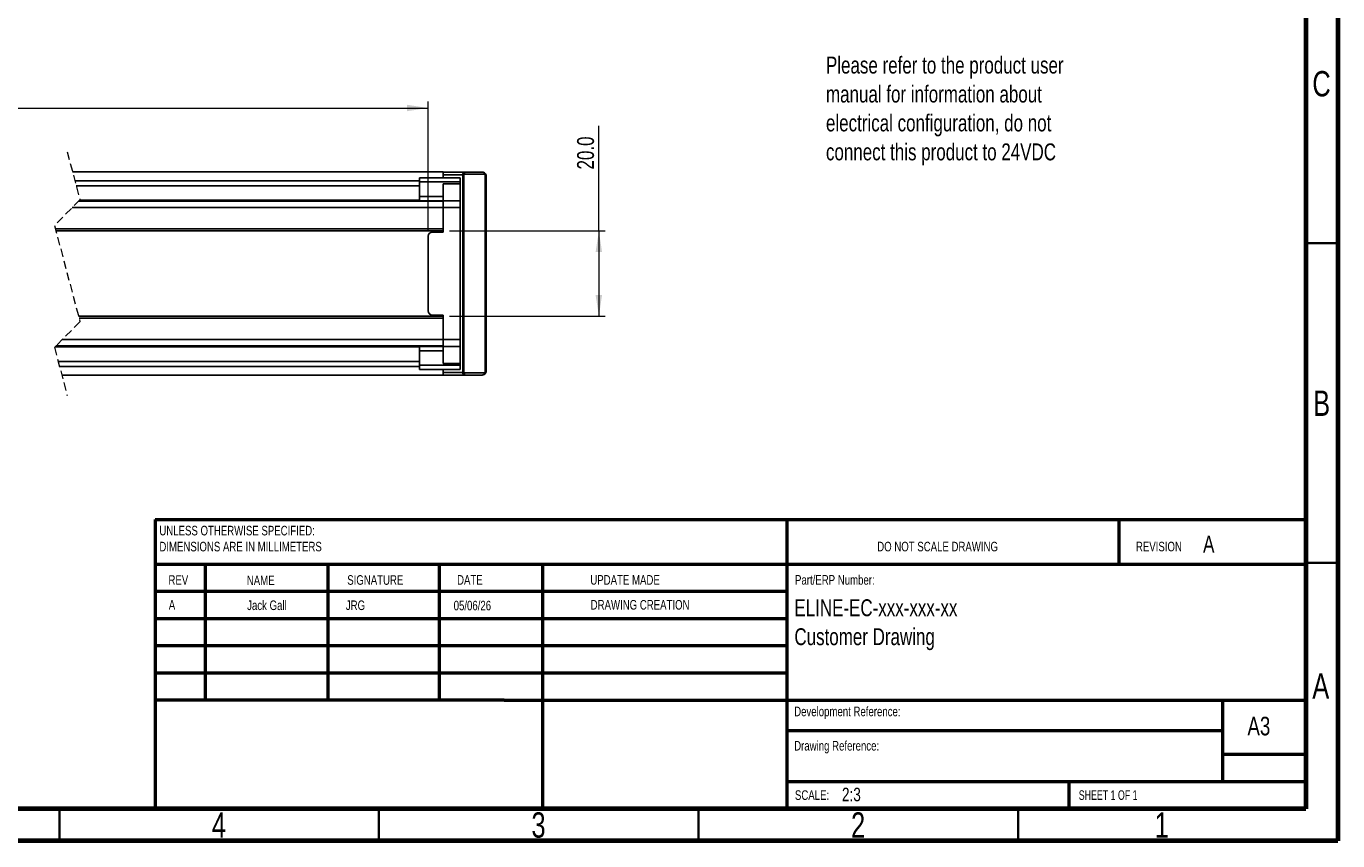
# Model space of a CAD drawing. Header units: millimetres. Extents: x 15 to 415, y 5 to 292.
# Tile 4 of 6: x 210 to 415, y 5 to 132. Entities that reach past the tile are written whole.
import ezdxf

# ---------------------------------------------------------------- set-up
doc = ezdxf.new("R2010")
doc.units = ezdxf.units.MM
doc.linetypes.add('HIDDEN', pattern=[1.905, 1.27, -0.635])
doc.styles.add('SLDTEXTSTYLE0', font='TXT', dxfattribs={"width": 0.75})
doc.styles.add('SLDTEXTSTYLE1', font='TXT', dxfattribs={"width": 0.6875})
doc.dimstyles.new('SLDDIMSTYLE0', dxfattribs={"dimtxt": 2.645833, "dimasz": 3.302, "dimexe": 0, "dimexo": 0.0625, "dimgap": 0.661458, "dimtad": 1, "dimdec": 1, "dimlfac": 1.5, "dimrnd": 1e-09, "dimzin": 12, "dimdsep": 46, "dimtxsty": 'SLDTEXTSTYLE0', "dimsah": 1, "dimcen": 0.09, "dimadec": 0, "dimazin": 3, "dimtfac": 1, "dimtdec": 1, "dimtofl": 0, "dimtmove": 0, "dimatfit": 3, "dimfxl": 1, "dimfrac": 2, "dimtolj": 1, "dimtzin": 12, "dimarcsym": 0})
doc.dimstyles.new('SLDDIMSTYLE1', dxfattribs={"dimtxt": 2.645833, "dimasz": 3.302, "dimexe": 0, "dimexo": 0.0625, "dimgap": 0.661458, "dimtad": 1, "dimdec": 1, "dimlfac": 1.5, "dimrnd": 1e-09, "dimzin": 4, "dimdsep": 46, "dimtxsty": 'SLDTEXTSTYLE0', "dimsah": 1, "dimcen": 0.09, "dimadec": 0, "dimazin": 1, "dimtfac": 1, "dimtdec": 1, "dimtofl": 0, "dimtmove": 0, "dimatfit": 3, "dimfxl": 1, "dimfrac": 2, "dimtolj": 1, "dimtzin": 12, "dimarcsym": 0})

# ---------------------------------------------------------------- blocks, each defined once
blk = doc.blocks.new('SW_NOTE_0')
at = {"color": 0, "linetype": 'Continuous', "lineweight": 0, "char_height": 2.6458, "attachment_point": 1, "style": 'SLDTEXTSTYLE0'}
for s, insert in [('ELINE-EC-xxx-xxx-xx', (0, 3.41)), ('Customer Drawing', (0, -1.12))]:
    blk.add_mtext(s, dxfattribs=dict(at, insert=insert))
blk = doc.blocks.new('SW_NOTE_0_1')
at = {"color": 0, "linetype": 'Continuous', "lineweight": 0, "char_height": 2.6458, "attachment_point": 1, "style": 'SLDTEXTSTYLE0'}
for s, insert in [('Please refer to the product user', (0, 3.41)), ('manual for information about', (0, -1.12)), ('electrical configuration, do not', (0, -5.64)), ('connect this product to 24VDC', (0, -10.17))]:
    blk.add_mtext(s, dxfattribs=dict(at, insert=insert))
blk = doc.blocks.new('SW_NOTE_0_2')
at = {"color": 0, "linetype": 'Continuous', "lineweight": 0, "char_height": 1.5, "attachment_point": 1, "style": 'SLDTEXTSTYLE0'}
for s, insert in [('UNLESS OTHERWISE SPECIFIED:', (0, 1.93)), ('DIMENSIONS ARE IN MILLIMETERS', (0, -0.57))]:
    blk.add_mtext(s, dxfattribs=dict(at, insert=insert))
blk = doc.blocks.new('_D_22')
at = {"color": 7, "linetype": 'Continuous', "lineweight": 0}
for p, q in [((148, 100.59), (148, 120.67)), ((148, 119.67), (272.68, 119.67)), ((272.68, 100.59), (272.68, 120.67))]:
    blk.add_line(p, q, dxfattribs=at)
at = {"color": 7, "linetype": 'Continuous', "lineweight": 18}
for points in [[(148, 119.67), (151.3, 119.17), (151.3, 120.18)], [(272.68, 119.67), (269.38, 120.18), (269.38, 119.17)]]:
    blk.add_solid(points, dxfattribs=at)
at = {"color": 7, "linetype": 'Continuous', "lineweight": 18, "insert": (206.65, 123.08), "char_height": 2.65, "attachment_point": 1, "style": 'SLDTEXTSTYLE0'}
blk.add_mtext('L', dxfattribs=at)
blk = doc.blocks.new('_D_23')
at = {"color": 7, "linetype": 'Continuous', "lineweight": 0}
for p, q in [((299.4, 100.43), (299.4, 116.89)), ((276.02, 100.43), (300.4, 100.43)), ((299.4, 100.43), (299.4, 87.09)), ((276.02, 87.09), (300.4, 87.09))]:
    blk.add_line(p, q, dxfattribs=at)
at = {"color": 7, "linetype": 'Continuous', "lineweight": 18}
for points in [[(299.4, 100.43), (298.89, 97.13), (299.9, 97.13)], [(299.4, 87.09), (299.9, 90.4), (298.89, 90.4)]]:
    blk.add_solid(points, dxfattribs=at)
at = {"color": 7, "linetype": 'Continuous', "lineweight": 18, "insert": (295.99, 110.05), "char_height": 2.646, "attachment_point": 1, "rotation": 90, "style": 'SLDTEXTSTYLE0'}
blk.add_mtext('20.0', dxfattribs=at)

msp = doc.modelspace()

# ---------------------------------------------------------------- linework, layer by layer
at = {"color": 7, "linetype": 'Continuous', "lineweight": 70}
for p, q in [((415, 292), (415, 5)), ((410, 287), (410, 10)), ((410, 10), (20, 10)), ((415, 5), (15, 5))]:
    msp.add_line(p, q, dxfattribs=at)
at = {"color": 7, "linetype": 'HIDDEN', "lineweight": 18}
for p, q in [((216.22199, 112.83652), (218.22199, 105.29902)), ((218.22199, 105.29902), (214.22199, 101.29902)), ((214.22199, 101.29902), (218.22199, 86.22402)), ((218.22199, 86.22402), (214.22199, 82.22402)), ((214.22199, 82.22402), (216.22199, 74.68652))]:
    msp.add_line(p, q, dxfattribs=at)
at = {"color": 7, "linetype": 'Continuous', "lineweight": 25}
for p, q in [((275.018167, 109.661519), (217.064447, 109.661519)), ((271.351498, 108.76152), (277.684839, 108.76152)), ((271.351498, 108.76152), (271.351498, 108.094853)), ((275.018167, 109.638187), (275.018167, 109.661519)), ((275.018167, 109.638187), (275.018167, 109.238247)), ((278.23343, 109.638187), (275.018167, 109.638187)), ((281.118166, 109.638187), (275.018167, 109.638187)), ((278.122447, 109.238247), (275.018167, 109.238247)), ((275.018167, 108.76152), (275.018167, 109.238247)), ((277.684839, 108.76152), (277.684839, 108.094853)), ((278.122447, 109.238247), (278.293949, 109.238247)), ((278.122447, 78.28461), (278.122447, 109.238247)), ((278.23343, 109.638187), (278.23344, 109.638187)), ((278.23344, 109.638187), (281.118166, 109.638187)), ((278.293949, 109.238247), (278.293949, 78.284744)), ((281.622998, 109.304853), (278.404933, 109.304853)), ((281.622998, 78.218187), (281.622998, 109.304853)), ((281.784834, 108.97152), (281.784834, 78.551519)), ((217.426406, 108.297385), (271.351498, 108.297385)), ((271.351498, 107.518018), (217.633199, 107.518018)), ((277.684839, 108.094853), (271.351498, 108.094853)), ((271.351498, 108.094853), (271.351498, 105.828187)), ((275.018167, 107.828186), (277.684839, 107.828186)), ((275.018167, 105.16152), (275.018167, 107.828186)), ((277.684839, 108.094853), (277.684839, 107.828186)), ((277.684839, 107.828186), (277.684839, 105.16152)), ((218.017823, 105.094854), (275.018167, 105.094854)), ((218.173794, 105.250823), (271.351498, 105.250823)), ((271.351498, 105.828187), (275.018167, 105.828187)), ((271.351498, 105.16152), (271.351498, 105.828187)), ((275.018167, 105.16152), (271.351498, 105.16152)), ((277.684839, 105.16152), (275.018167, 105.16152)), ((275.018167, 104.094853), (275.018167, 105.16152)), ((277.684839, 104.094853), (277.684839, 105.16152)), ((275.018167, 104.094853), (217.017821, 104.094853)), ((277.684839, 104.094853), (275.018167, 104.094853)), ((275.018167, 104.094853), (275.018167, 100.26152)), ((277.684839, 104.094853), (277.684839, 83.428186)), ((214.36461, 100.76152), (275.018167, 100.76152)), ((275.018167, 100.428186), (214.453058, 100.428186)), ((272.684834, 99.594853), (272.684834, 87.928186)), ((273.351502, 100.26152), (275.018167, 100.26152)), ((217.990922, 87.094853), (275.018167, 87.094853)), ((275.018167, 86.76152), (218.07937, 86.76152)), ((273.351502, 87.26152), (275.018167, 87.26152)), ((275.018167, 87.26152), (275.018167, 83.428186)), ((271.351498, 82.272216), (214.270186, 82.272216)), ((275.018167, 82.428186), (214.426156, 82.428186)), ((215.426158, 83.428186), (275.018167, 83.428186)), ((271.351498, 82.361519), (275.018167, 82.361519)), ((271.351498, 81.694852), (271.351498, 82.361519)), ((277.684839, 83.428186), (275.018167, 83.428186)), ((275.018167, 82.361519), (275.018167, 83.428186)), ((277.684839, 82.361519), (275.018167, 82.361519)), ((275.018167, 79.694853), (275.018167, 82.361519)), ((277.684839, 82.361519), (277.684839, 83.428186)), ((277.684839, 82.361519), (277.684839, 79.694853)), ((275.018167, 81.694852), (271.351498, 81.694852)), ((271.351498, 81.694852), (271.351498, 79.428186)), ((214.81078, 80.005021), (271.351498, 80.005021)), ((271.351498, 79.225654), (215.017579, 79.225654)), ((271.351498, 79.428186), (277.684839, 79.428186)), ((271.351498, 79.428186), (271.351498, 78.761519)), ((277.684839, 78.761519), (271.351498, 78.761519)), ((277.684839, 79.694853), (275.018167, 79.694853)), ((275.018167, 78.28461), (275.018167, 78.761519)), ((278.122447, 78.28461), (275.018167, 78.28461)), ((275.018167, 78.28461), (275.018167, 77.884853)), ((277.684839, 79.428186), (277.684839, 79.694853)), ((277.684839, 79.428186), (277.684839, 78.761519)), ((278.404933, 78.218187), (281.622998, 78.218187)), ((275.018167, 77.86152), (215.379538, 77.86152)), ((278.23343, 77.884853), (275.018167, 77.884853)), ((275.018167, 77.86152), (275.018167, 77.884853)), ((281.118166, 77.884853), (275.018167, 77.884853)), ((278.23344, 77.884853), (278.23343, 77.884853)), ((281.118166, 77.884853), (278.23344, 77.884853))]:
    msp.add_line(p, q, dxfattribs=at)
at = {"color": 7, "linetype": 'Continuous', "lineweight": 35}
for p, q in [((410, 98.5), (415, 98.5)), ((410, 48.5), (415, 48.5)), ((215, 5), (215, 10)), ((215, 10), (215, 5)), ((265, 10), (265, 5)), ((315, 10), (315, 5)), ((365, 10), (365, 5))]:
    msp.add_line(p, q, dxfattribs=at)
at = {"color": 7, "linetype": 'Continuous', "lineweight": 50}
for p, q in [((230, 55.279547), (410, 55.279547)), ((230, 55.279547), (230, 10)), ((328.8, 55.279547), (328.8, 10)), ((380.8, 48.25), (380.8, 55.279547)), ((410, 48.25), (230, 48.25)), ((237.8, 48.25), (237.8, 27)), ((256.990952, 48.25), (256.990952, 27)), ((274.398926, 48.25), (274.398926, 27)), ((290.650684, 10), (290.650684, 48.25)), ((328.8, 44), (230, 44)), ((328.8, 39.75), (230, 39.75)), ((328.8, 35.5), (230, 35.5)), ((328.8, 31.25), (230, 31.25)), ((284.6, 27), (230, 27)), ((284.6, 27), (410, 27)), ((397, 14.25), (397, 27)), ((397, 22.182065), (328.8, 22.182065)), ((410, 18.5), (397, 18.5)), ((410, 14.198294), (328.8, 14.198294)), ((373, 10), (373, 14.25))]:
    msp.add_line(p, q, dxfattribs=at)
at = {"color": 7, "linetype": 'Continuous', "lineweight": 25, "flags": 128}
for points in [[(278.122447, 109.238247), (278.124135, 109.307697), (278.129142, 109.375037), (278.137318, 109.438222), (278.148414, 109.495329), (278.162094, 109.544625), (278.177938, 109.584611), (278.195472, 109.614073), (278.214158, 109.632113), (278.23343, 109.638187)], [(278.404933, 109.304853), (278.385661, 109.303842), (278.366965, 109.300838), (278.349431, 109.295932), (278.333586, 109.289272), (278.319907, 109.281062), (278.30881, 109.271551), (278.300635, 109.261028), (278.295628, 109.249813), (278.293949, 109.238247)], [(278.122447, 78.28461), (278.144947, 78.284625), (278.167349, 78.284641), (278.189541, 78.284657), (278.211426, 78.284674), (278.232904, 78.284692), (278.253885, 78.284709), (278.27426, 78.284727), (278.293949, 78.284744)], [(278.23343, 77.884853), (278.211784, 77.892529), (278.190972, 77.915273), (278.171789, 77.952211), (278.154971, 78.001921), (278.141172, 78.062498), (278.13091, 78.131612), (278.124592, 78.20661), (278.122447, 78.28461)], [(278.293949, 78.284744), (278.296085, 78.271756), (278.302413, 78.259269), (278.312665, 78.247762), (278.326473, 78.237676), (278.343292, 78.2294), (278.362474, 78.223249), (278.383286, 78.219463), (278.404933, 78.218187)]]:
    msp.add_lwpolyline(points, dxfattribs=at)
at = {"color": 7, "linetype": 'Continuous', "lineweight": 25}
for centre, radius, start, end in [((280.587638, 110.194223), 1.364899, 319.33755225, 322.03850466), ((273.351506, 99.594848), 0.666672, 90.00030309, 179.99959018), ((273.351506, 87.928191), 0.666672, 180.00040982, 269.99969691), ((280.587638, 77.328817), 1.364899, 37.96149534, 40.66244775)]:
    msp.add_arc(centre, radius, start, end, dxfattribs=at)
for points, knots in [([(278.23344, 109.638187), (278.256783, 109.631908), (278.310377, 109.617494), (278.362358, 109.534015), (278.398183, 109.429212), (278.402599, 109.347857), (278.404933, 109.304853)], [0, 0, 0, 0, 0.1741159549, 0.3997683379, 0.6827161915, 1, 1, 1, 1]), ([(281.663757, 109.35463), (281.628035, 109.398284), (281.555302, 109.487167), (281.400511, 109.584505), (281.250552, 109.630575), (281.152275, 109.638106), (281.119689, 109.638183), (281.118166, 109.638187)], [0, 0, 0, 0, 0.2640986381, 0.5377209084, 0.8466100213, 0.9928297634, 1, 1, 1, 1]), ([(281.784834, 108.97152), (281.784832, 108.972667), (281.7847, 109.034695), (281.767566, 109.172418), (281.700456, 109.290213), (281.663757, 109.35463)], [0, 0, 0, 0, 0.00846707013, 0.45777553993, 1, 1, 1, 1]), ([(278.404933, 78.218187), (278.402599, 78.175182), (278.398183, 78.093828), (278.362358, 77.989024), (278.310377, 77.905546), (278.256783, 77.891131), (278.23344, 77.884853)], [0, 0, 0, 0, 0.3172838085, 0.6002316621, 0.8258840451, 1, 1, 1, 1]), ([(281.118166, 77.884853), (281.119689, 77.884856), (281.152275, 77.884934), (281.250552, 77.892464), (281.400511, 77.938534), (281.555302, 78.035872), (281.628035, 78.124755), (281.663757, 78.168409)], [0, 0, 0, 0, 0.0071702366, 0.1533899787, 0.4622790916, 0.7359013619, 1, 1, 1, 1]), ([(281.663757, 78.168409), (281.700456, 78.232826), (281.767566, 78.350621), (281.7847, 78.488344), (281.784832, 78.550372), (281.784834, 78.551519)], [0, 0, 0, 0, 0.54222446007, 0.99153292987, 1, 1, 1, 1])]:
    msp.add_open_spline(points, degree=3, knots=knots, dxfattribs=at)

# ---------------------------------------------------------------- block references
at = {"color": 7, "linetype": 'Continuous', "lineweight": 0}
for name, p in [('SW_NOTE_0_1', (334.930605, 124.299963)), ('SW_NOTE_0_2', (230.641816, 52.357846)), ('SW_NOTE_0', (329.992787, 39.380344))]:
    msp.add_blockref(name, p, dxfattribs=at)

# ---------------------------------------------------------------- texts
for s, insert, char_height, attachment_point, style in [('C', (412.458659, 125.456189), 3.96875, 2, 'SLDTEXTSTYLE0'), ('B', (412.470602, 75.456189), 3.96875, 2, 'SLDTEXTSTYLE0'), ('DO NOT SCALE DRAWING', (342.951674, 51.791448), 1.5, 1, 'SLDTEXTSTYLE0'), ('REVISION', (383.423877, 51.791448), 1.5, 1, 'SLDTEXTSTYLE0'), ('A', (393.930628, 52.75793), 2.645833, 1, 'SLDTEXTSTYLE0'), ('REV', (232.062269, 46.561756), 1.5, 1, 'SLDTEXTSTYLE0'), ('NAME', (244.322239, 46.501483), 1.5, 1, 'SLDTEXTSTYLE0'), ('SIGNATURE', (260.033588, 46.561756), 1.5, 1, 'SLDTEXTSTYLE0'), ('DATE', (277.214702, 46.576179), 1.5, 1, 'SLDTEXTSTYLE0'), ('UPDATE MADE', (298.065442, 46.576179), 1.5, 1, 'SLDTEXTSTYLE0'), ('Part/ERP Number:', (330.090161, 46.576179), 1.5, 1, 'SLDTEXTSTYLE0'), ('A', (232.114948, 42.664773), 1.5, 1, 'SLDTEXTSTYLE0'), ('Jack Gall', (244.374918, 42.6045), 1.5, 1, 'SLDTEXTSTYLE0'), ('JRG', (259.815715, 42.6045), 1.5, 1, 'SLDTEXTSTYLE0'), ('05/06/26', (276.68184, 42.560516), 1.5, 1, 'SLDTEXTSTYLE0'), ('DRAWING CREATION', (298.11812, 42.679196), 1.5, 1, 'SLDTEXTSTYLE0'), ('A', (412.339688, 31.206189), 3.96875, 2, 'SLDTEXTSTYLE0'), ('Development Reference:', (329.953002, 25.986056), 1.5, 1, 'SLDTEXTSTYLE0'), ('A3', (400.871156, 24.406389), 2.9104167, 1, 'SLDTEXTSTYLE0'), ('Drawing Reference:', (329.953002, 20.617695), 1.5, 1, 'SLDTEXTSTYLE0'), ('SCALE:', (330.073966, 12.900087), 1.5, 1, 'SLDTEXTSTYLE0'), ('2:3', (337.431499, 13.303365), 2.1166667, 1, 'SLDTEXTSTYLE0'), ('SHEET 1 OF 1', (374.478294, 12.900087), 1.5, 1, 'SLDTEXTSTYLE1'), ('4', (239.960037, 9.456189), 3.96875, 2, 'SLDTEXTSTYLE0'), ('3', (289.960037, 9.456189), 3.96875, 2, 'SLDTEXTSTYLE0'), ('2', (339.960037, 9.456189), 3.96875, 2, 'SLDTEXTSTYLE0'), ('1', (387.460037, 9.456189), 3.96875, 2, 'SLDTEXTSTYLE0')]:
    msp.add_mtext(s, dxfattribs=dict(at, insert=insert, char_height=char_height, attachment_point=attachment_point, style=style))

# ---------------------------------------------------------------- dimensions: what is measured, and where the dimension line sits
at = {"color": 7, "linetype": 'Continuous', "lineweight": 18}
dim = msp.add_linear_dim(base=(272.684835, 119.673072), p1=(148.0003, 99.594853), p2=(272.684835, 99.594853), text='L', dimstyle='SLDDIMSTYLE0', dxfattribs=at)
dim.commit()
dim.dimension.update_dxf_attribs({"geometry": '_D_22', "text_midpoint": (207.467191, 119.673072), "dimtype": 160})
dim = msp.add_linear_dim(base=(299.396695, 87.094853), p1=(275.018168, 100.428186), p2=(275.018168, 87.094853), angle=90, dimstyle='SLDDIMSTYLE1', dxfattribs=at)
dim.commit()
dim.dimension.update_dxf_attribs({"geometry": '_D_23', "text_midpoint": (299.396695, 113.472161), "dimtype": 160})

doc.saveas('drawing.dxf')
